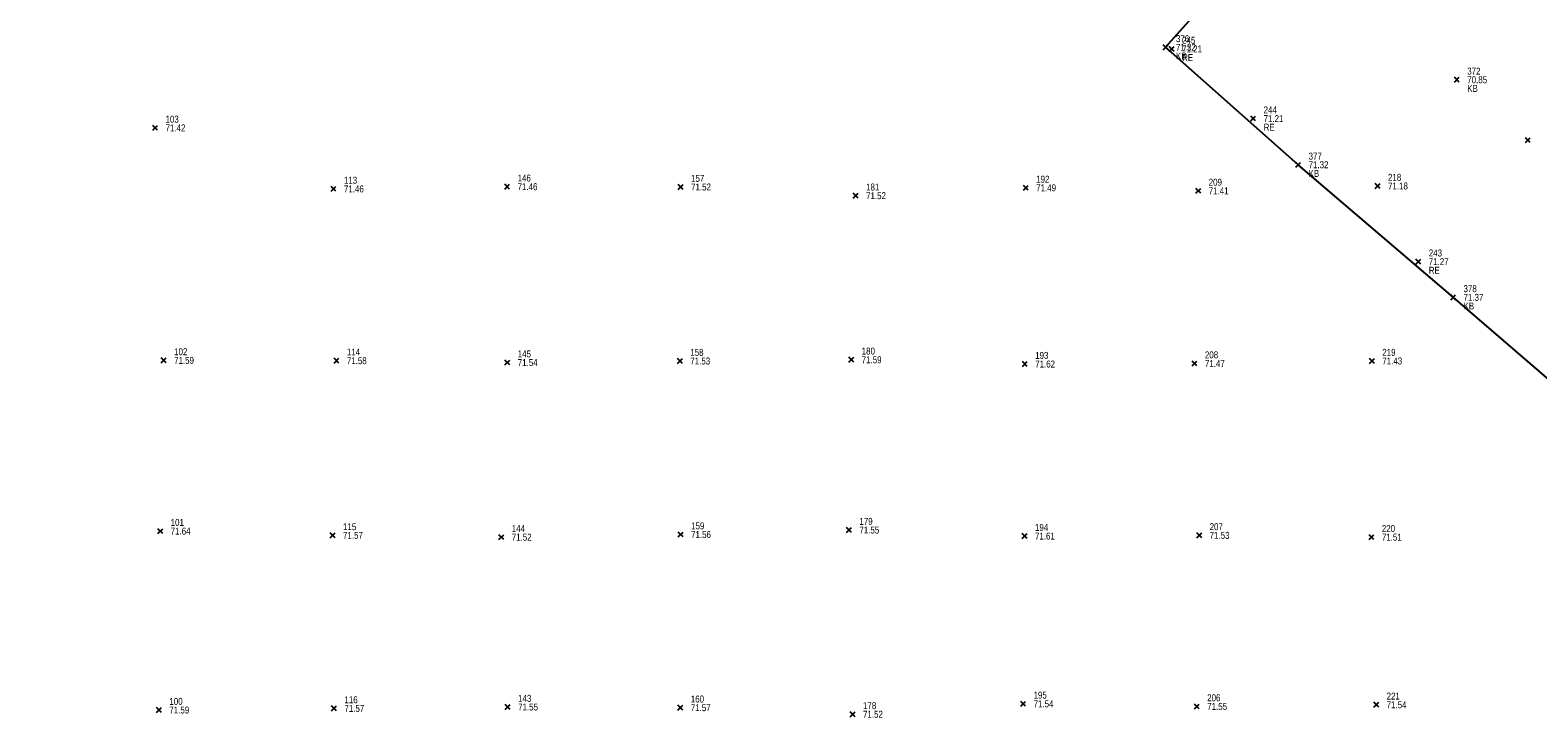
# Model space of a CAD drawing. Header units: feet. Extents: x 663429 to 663605, y 733160 to 733290.
# Tile 20 of 45: x 663476 to 663520, y 733230 to 733250. Entities that reach past the tile are written whole.
import ezdxf

# ---------------------------------------------------------------- set-up
doc = ezdxf.new("R2010")
doc.units = ezdxf.units.FT
doc.header["$MEASUREMENT"] = 0
doc.layers.get('0').update_dxf_attribs({"linetype": 'CONTINUOUS'})
for name, color, linetype in [('KERB', 7, 'CONTINUOUS'), ('PNTDESC', 3, 'CONTINUOUS'), ('PNTELEV', 5, 'CONTINUOUS'), ('PNTNO', 7, 'CONTINUOUS'), ('PNTS', 1, 'CONTINUOUS'), ('ROAD EDGE', 1, 'CONTINUOUS')]:
    doc.layers.add(name, color=color, linetype=linetype)
doc.styles.add('PTXT', font='ARIALN.TTF', dxfattribs={"width": 0.75})

# ---------------------------------------------------------------- blocks, each defined once
blk = doc.blocks.new('SPT10')
at = {"color": 0, "linetype": 'Continuous'}
for p, q in [((-0.35, -0.35), (0.35, 0.35)), ((0.35, -0.35), (-0.35, 0.35))]:
    blk.add_line(p, q, dxfattribs=at)
blk = doc.blocks.new('SRVPNO2')
at = {"layer": 'PNTDESC', "style": 'PTXT'}
blk.add_attdef('DESC2', (1.5, -1.75), '', height=1, dxfattribs=at)
at = {"layer": 'PNTNO', "style": 'PTXT'}
for tag in ['ELEV2', 'PT#']:
    blk.add_attdef(tag, (1.5, 0.75), '', height=1, dxfattribs=at)

msp = doc.modelspace()

# ---------------------------------------------------------------- linework, layer by layer
at = {"linetype": 'ByBlock'}
msp.add_polyline3d([(663521.239, 733238.477, 71.402), (663517.293, 733241.869, 71.372), (663512.82, 733245.698, 71.317), (663508.991, 733249.09, 71.318), (663510.59, 733250.884, 71.101), (663512.197, 733252.669, 70.943), (663511.401, 733253.263, 70.914), (663508.171, 733255.953, 70.973), (663506.526, 733257.204, 71.021), (663504.098, 733258.378, 71.031), (663501.728, 733258.958, 71.034), (663497.377, 733259.456, 70.968), (663493.028, 733259.538, 70.91), (663490.301, 733259.403, 70.874), (663489.331, 733259.281, 70.861), (663489.33, 733259.133, 70.859), (663489.73, 733256.66, 70.995), (663490.14, 733254.416, 71.191), (663485.122, 733253.372, 71.197), (663479.553, 733252.163, 71.132), (663473.944, 733250.902, 71.147)], dxfattribs=at)
at = {"layer": 'KERB'}
for p in [(663508.991, 733249.09, 71.318), (663517.401, 733248.154, 70.847), (663512.82, 733245.698, 71.317), (663517.293, 733241.869, 71.372)]:
    msp.add_point(p, dxfattribs=at)
at = {"layer": 'PNTS'}
for p in [(663479.815, 733246.764, 71.422), (663484.966, 733245.001, 71.458), (663489.981, 733245.065, 71.463), (663494.99, 733245.056, 71.517), (663500.043, 733244.805, 71.523), (663504.954, 733245.032, 71.494), (663509.936, 733244.944, 71.413), (663515.113, 733245.085, 71.183), (663480.063, 733240.048, 71.594), (663485.051, 733240.04, 71.575), (663489.985, 733239.985, 71.535), (663494.968, 733240.03, 71.531), (663499.916, 733240.067, 71.594), (663514.948, 733240.031, 71.429), (663504.925, 733239.942, 71.616), (663509.826, 733239.957, 71.473), (663479.964, 733235.117, 71.641), (663484.941, 733234.994, 71.573), (663489.812, 733234.943, 71.52), (663494.99, 733235.018, 71.561), (663499.85, 733235.148, 71.554), (663504.92, 733234.973, 71.612), (663509.963, 733234.994, 71.528), (663514.935, 733234.941, 71.505), (663484.981, 733229.996, 71.566), (663489.996, 733230.037, 71.549), (663494.982, 733230.017, 71.569), (663504.879, 733230.129, 71.539), (663509.892, 733230.053, 71.552), (663515.073, 733230.102, 71.537), (663479.926, 733229.949, 71.595), (663499.954, 733229.826, 71.523)]:
    msp.add_point(p, dxfattribs=at)
at = {"layer": 'ROAD EDGE'}
for p in [(663509.168, 733249.044, 71.207), (663511.521, 733247.033, 71.211), (663519.452, 733246.407, 70.871), (663516.29, 733242.9, 71.268)]:
    msp.add_point(p, dxfattribs=at)

# ---------------------------------------------------------------- block references
at = {"layer": 'KERB', "xscale": 0.2, "yscale": 0.2, "zscale": 0.2}
for p in [(663508.991, 733249.09, 71.318), (663517.401, 733248.154, 70.847), (663512.82, 733245.698, 71.317), (663517.293, 733241.869, 71.372)]:
    msp.add_blockref('SPT10', p, dxfattribs=at)
at = {"layer": 'KERB'}
ref = msp.add_blockref('SRVPNO2', (663508.991, 733249.09, 71.318), dxfattribs=dict(at, xscale=0.2, yscale=0.2, zscale=0.2))
ref.add_attrib('PT#', '376', (663509.291, 733249.24, 71.318), dxfattribs={"layer": 'PNTNO', "height": 0.2, "style": 'PTXT'})
ref.add_attrib('ELEV2', '71.32', (663509.291, 733248.99, 71.318), dxfattribs={"layer": 'PNTELEV', "height": 0.2, "style": 'PTXT'})
ref.add_attrib('DESC2', 'KB', (663509.291, 733248.74, 71.318), dxfattribs={"layer": 'PNTDESC', "height": 0.2, "style": 'PTXT'})
ref = msp.add_blockref('SRVPNO2', (663517.401, 733248.154, 70.847), dxfattribs=dict(at, xscale=0.2, yscale=0.2, zscale=0.2))
ref.add_attrib('PT#', '372', (663517.701, 733248.304, 70.847), dxfattribs={"layer": 'PNTNO', "height": 0.2, "style": 'PTXT'})
ref.add_attrib('ELEV2', '70.85', (663517.701, 733248.054, 70.847), dxfattribs={"layer": 'PNTELEV', "height": 0.2, "style": 'PTXT'})
ref.add_attrib('DESC2', 'KB', (663517.701, 733247.804, 70.847), dxfattribs={"layer": 'PNTDESC', "height": 0.2, "style": 'PTXT'})
ref = msp.add_blockref('SRVPNO2', (663512.82, 733245.698, 71.317), dxfattribs=dict(at, xscale=0.2, yscale=0.2, zscale=0.2))
ref.add_attrib('PT#', '377', (663513.12, 733245.848, 71.317), dxfattribs={"layer": 'PNTNO', "height": 0.2, "style": 'PTXT'})
ref.add_attrib('ELEV2', '71.32', (663513.12, 733245.598, 71.317), dxfattribs={"layer": 'PNTELEV', "height": 0.2, "style": 'PTXT'})
ref.add_attrib('DESC2', 'KB', (663513.12, 733245.348, 71.317), dxfattribs={"layer": 'PNTDESC', "height": 0.2, "style": 'PTXT'})
ref = msp.add_blockref('SRVPNO2', (663517.293, 733241.869, 71.372), dxfattribs=dict(at, xscale=0.2, yscale=0.2, zscale=0.2))
ref.add_attrib('PT#', '378', (663517.593, 733242.019, 71.372), dxfattribs={"layer": 'PNTNO', "height": 0.2, "style": 'PTXT'})
ref.add_attrib('ELEV2', '71.37', (663517.593, 733241.769, 71.372), dxfattribs={"layer": 'PNTELEV', "height": 0.2, "style": 'PTXT'})
ref.add_attrib('DESC2', 'KB', (663517.593, 733241.519, 71.372), dxfattribs={"layer": 'PNTDESC', "height": 0.2, "style": 'PTXT'})
at = {"layer": 'PNTS'}
ref = msp.add_blockref('SRVPNO2', (663479.815, 733246.764, 71.422), dxfattribs=dict(at, xscale=0.2, yscale=0.2, zscale=0.2))
ref.add_attrib('PT#', '103', (663480.115, 733246.914, 57.138), dxfattribs={"layer": 'PNTNO', "height": 0.2, "style": 'PTXT'})
ref.add_attrib('ELEV2', '71.42', (663480.115, 733246.664, 57.138), dxfattribs={"layer": 'PNTELEV', "height": 0.2, "style": 'PTXT'})
at = {"layer": 'PNTS', "xscale": 0.2, "yscale": 0.2, "zscale": 0.2}
for p in [(663479.815, 733246.764, 71.422), (663484.966, 733245.001, 71.458), (663489.981, 733245.065, 71.463), (663494.99, 733245.056, 71.517), (663500.043, 733244.805, 71.523), (663504.954, 733245.032, 71.494), (663509.936, 733244.944, 71.413), (663515.113, 733245.085, 71.183), (663480.063, 733240.048, 71.594), (663485.051, 733240.04, 71.575), (663489.985, 733239.985, 71.535), (663494.968, 733240.03, 71.531), (663499.916, 733240.067, 71.594), (663504.925, 733239.942, 71.616), (663509.826, 733239.957, 71.473), (663514.948, 733240.031, 71.429), (663479.964, 733235.117, 71.641), (663499.85, 733235.148, 71.554), (663484.941, 733234.994, 71.573), (663489.812, 733234.943, 71.52), (663494.99, 733235.018, 71.561), (663504.92, 733234.973, 71.612), (663509.963, 733234.994, 71.528), (663514.935, 733234.941, 71.505), (663479.926, 733229.949, 71.595), (663484.981, 733229.996, 71.566), (663489.996, 733230.037, 71.549), (663494.982, 733230.017, 71.569), (663504.879, 733230.129, 71.539), (663509.892, 733230.053, 71.552), (663515.073, 733230.102, 71.537), (663499.954, 733229.826, 71.523)]:
    msp.add_blockref('SPT10', p, dxfattribs=at)
at = {"layer": 'PNTS'}
ref = msp.add_blockref('SRVPNO2', (663484.966, 733245.001, 71.458), dxfattribs=dict(at, xscale=0.2, yscale=0.2, zscale=0.2))
ref.add_attrib('PT#', '113', (663485.266, 733245.151, 57.166), dxfattribs={"layer": 'PNTNO', "height": 0.2, "style": 'PTXT'})
ref.add_attrib('ELEV2', '71.46', (663485.266, 733244.901, 57.166), dxfattribs={"layer": 'PNTELEV', "height": 0.2, "style": 'PTXT'})
ref = msp.add_blockref('SRVPNO2', (663489.981, 733245.065, 71.463), dxfattribs=dict(at, xscale=0.2, yscale=0.2, zscale=0.2))
ref.add_attrib('PT#', '146', (663490.281, 733245.215, 57.171), dxfattribs={"layer": 'PNTNO', "height": 0.2, "style": 'PTXT'})
ref.add_attrib('ELEV2', '71.46', (663490.281, 733244.965, 57.171), dxfattribs={"layer": 'PNTELEV', "height": 0.2, "style": 'PTXT'})
ref = msp.add_blockref('SRVPNO2', (663494.99, 733245.056, 71.517), dxfattribs=dict(at, xscale=0.2, yscale=0.2, zscale=0.2))
ref.add_attrib('PT#', '157', (663495.29, 733245.206, 57.214), dxfattribs={"layer": 'PNTNO', "height": 0.2, "style": 'PTXT'})
ref.add_attrib('ELEV2', '71.52', (663495.29, 733244.956, 57.214), dxfattribs={"layer": 'PNTELEV', "height": 0.2, "style": 'PTXT'})
ref = msp.add_blockref('SRVPNO2', (663504.954, 733245.032, 71.494), dxfattribs=dict(at, xscale=0.2, yscale=0.2, zscale=0.2))
ref.add_attrib('PT#', '192', (663505.254, 733245.182, 57.195), dxfattribs={"layer": 'PNTNO', "height": 0.2, "style": 'PTXT'})
ref.add_attrib('ELEV2', '71.49', (663505.254, 733244.932, 57.195), dxfattribs={"layer": 'PNTELEV', "height": 0.2, "style": 'PTXT'})
ref = msp.add_blockref('SRVPNO2', (663509.936, 733244.944, 71.413), dxfattribs=dict(at, xscale=0.2, yscale=0.2, zscale=0.2))
ref.add_attrib('PT#', '209', (663510.236, 733245.094, 57.13), dxfattribs={"layer": 'PNTNO', "height": 0.2, "style": 'PTXT'})
ref.add_attrib('ELEV2', '71.41', (663510.236, 733244.844, 57.13), dxfattribs={"layer": 'PNTELEV', "height": 0.2, "style": 'PTXT'})
ref = msp.add_blockref('SRVPNO2', (663515.113, 733245.085, 71.183), dxfattribs=dict(at, xscale=0.2, yscale=0.2, zscale=0.2))
ref.add_attrib('PT#', '218', (663515.413, 733245.235, 56.946), dxfattribs={"layer": 'PNTNO', "height": 0.2, "style": 'PTXT'})
ref.add_attrib('ELEV2', '71.18', (663515.413, 733244.985, 56.946), dxfattribs={"layer": 'PNTELEV', "height": 0.2, "style": 'PTXT'})
ref = msp.add_blockref('SRVPNO2', (663500.043, 733244.805, 71.523), dxfattribs=dict(at, xscale=0.2, yscale=0.2, zscale=0.2))
ref.add_attrib('PT#', '181', (663500.343, 733244.955, 57.218), dxfattribs={"layer": 'PNTNO', "height": 0.2, "style": 'PTXT'})
ref.add_attrib('ELEV2', '71.52', (663500.343, 733244.705, 57.218), dxfattribs={"layer": 'PNTELEV', "height": 0.2, "style": 'PTXT'})
ref = msp.add_blockref('SRVPNO2', (663499.916, 733240.067, 71.594), dxfattribs=dict(at, xscale=0.2, yscale=0.2, zscale=0.2))
ref.add_attrib('PT#', '180', (663500.216, 733240.217, 57.275), dxfattribs={"layer": 'PNTNO', "height": 0.2, "style": 'PTXT'})
ref.add_attrib('ELEV2', '71.59', (663500.216, 733239.967, 57.275), dxfattribs={"layer": 'PNTELEV', "height": 0.2, "style": 'PTXT'})
ref = msp.add_blockref('SRVPNO2', (663480.063, 733240.048, 71.594), dxfattribs=dict(at, xscale=0.2, yscale=0.2, zscale=0.2))
ref.add_attrib('PT#', '102', (663480.363, 733240.198, 57.275), dxfattribs={"layer": 'PNTNO', "height": 0.2, "style": 'PTXT'})
ref.add_attrib('ELEV2', '71.59', (663480.363, 733239.948, 57.275), dxfattribs={"layer": 'PNTELEV', "height": 0.2, "style": 'PTXT'})
ref = msp.add_blockref('SRVPNO2', (663485.051, 733240.04, 71.575), dxfattribs=dict(at, xscale=0.2, yscale=0.2, zscale=0.2))
ref.add_attrib('PT#', '114', (663485.351, 733240.19, 57.26), dxfattribs={"layer": 'PNTNO', "height": 0.2, "style": 'PTXT'})
ref.add_attrib('ELEV2', '71.58', (663485.351, 733239.94, 57.26), dxfattribs={"layer": 'PNTELEV', "height": 0.2, "style": 'PTXT'})
ref = msp.add_blockref('SRVPNO2', (663489.985, 733239.985, 71.535), dxfattribs=dict(at, xscale=0.2, yscale=0.2, zscale=0.2))
ref.add_attrib('PT#', '145', (663490.285, 733240.135, 57.228), dxfattribs={"layer": 'PNTNO', "height": 0.2, "style": 'PTXT'})
ref.add_attrib('ELEV2', '71.54', (663490.285, 733239.885, 57.228), dxfattribs={"layer": 'PNTELEV', "height": 0.2, "style": 'PTXT'})
ref = msp.add_blockref('SRVPNO2', (663494.968, 733240.03, 71.531), dxfattribs=dict(at, xscale=0.2, yscale=0.2, zscale=0.2))
ref.add_attrib('PT#', '158', (663495.268, 733240.18, 57.224), dxfattribs={"layer": 'PNTNO', "height": 0.2, "style": 'PTXT'})
ref.add_attrib('ELEV2', '71.53', (663495.268, 733239.93, 57.224), dxfattribs={"layer": 'PNTELEV', "height": 0.2, "style": 'PTXT'})
ref = msp.add_blockref('SRVPNO2', (663504.925, 733239.942, 71.616), dxfattribs=dict(at, xscale=0.2, yscale=0.2, zscale=0.2))
ref.add_attrib('PT#', '193', (663505.225, 733240.092, 57.293), dxfattribs={"layer": 'PNTNO', "height": 0.2, "style": 'PTXT'})
ref.add_attrib('ELEV2', '71.62', (663505.225, 733239.842, 57.293), dxfattribs={"layer": 'PNTELEV', "height": 0.2, "style": 'PTXT'})
ref = msp.add_blockref('SRVPNO2', (663509.826, 733239.957, 71.473), dxfattribs=dict(at, xscale=0.2, yscale=0.2, zscale=0.2))
ref.add_attrib('PT#', '208', (663510.126, 733240.107, 57.179), dxfattribs={"layer": 'PNTNO', "height": 0.2, "style": 'PTXT'})
ref.add_attrib('ELEV2', '71.47', (663510.126, 733239.857, 57.179), dxfattribs={"layer": 'PNTELEV', "height": 0.2, "style": 'PTXT'})
ref = msp.add_blockref('SRVPNO2', (663514.948, 733240.031, 71.429), dxfattribs=dict(at, xscale=0.2, yscale=0.2, zscale=0.2))
ref.add_attrib('PT#', '219', (663515.248, 733240.181, 57.143), dxfattribs={"layer": 'PNTNO', "height": 0.2, "style": 'PTXT'})
ref.add_attrib('ELEV2', '71.43', (663515.248, 733239.931, 57.143), dxfattribs={"layer": 'PNTELEV', "height": 0.2, "style": 'PTXT'})
ref = msp.add_blockref('SRVPNO2', (663479.964, 733235.117, 71.641), dxfattribs=dict(at, xscale=0.2, yscale=0.2, zscale=0.2))
ref.add_attrib('PT#', '101', (663480.264, 733235.267, 57.313), dxfattribs={"layer": 'PNTNO', "height": 0.2, "style": 'PTXT'})
ref.add_attrib('ELEV2', '71.64', (663480.264, 733235.017, 57.313), dxfattribs={"layer": 'PNTELEV', "height": 0.2, "style": 'PTXT'})
ref = msp.add_blockref('SRVPNO2', (663484.941, 733234.994, 71.573), dxfattribs=dict(at, xscale=0.2, yscale=0.2, zscale=0.2))
ref.add_attrib('PT#', '115', (663485.241, 733235.144, 57.258), dxfattribs={"layer": 'PNTNO', "height": 0.2, "style": 'PTXT'})
ref.add_attrib('ELEV2', '71.57', (663485.241, 733234.894, 57.258), dxfattribs={"layer": 'PNTELEV', "height": 0.2, "style": 'PTXT'})
ref = msp.add_blockref('SRVPNO2', (663489.812, 733234.943, 71.52), dxfattribs=dict(at, xscale=0.2, yscale=0.2, zscale=0.2))
ref.add_attrib('PT#', '144', (663490.112, 733235.093, 57.216), dxfattribs={"layer": 'PNTNO', "height": 0.2, "style": 'PTXT'})
ref.add_attrib('ELEV2', '71.52', (663490.112, 733234.843, 57.216), dxfattribs={"layer": 'PNTELEV', "height": 0.2, "style": 'PTXT'})
ref = msp.add_blockref('SRVPNO2', (663494.99, 733235.018, 71.561), dxfattribs=dict(at, xscale=0.2, yscale=0.2, zscale=0.2))
ref.add_attrib('PT#', '159', (663495.29, 733235.168, 57.249), dxfattribs={"layer": 'PNTNO', "height": 0.2, "style": 'PTXT'})
ref.add_attrib('ELEV2', '71.56', (663495.29, 733234.918, 57.249), dxfattribs={"layer": 'PNTELEV', "height": 0.2, "style": 'PTXT'})
ref = msp.add_blockref('SRVPNO2', (663499.85, 733235.148, 71.554), dxfattribs=dict(at, xscale=0.2, yscale=0.2, zscale=0.2))
ref.add_attrib('PT#', '179', (663500.15, 733235.298, 57.243), dxfattribs={"layer": 'PNTNO', "height": 0.2, "style": 'PTXT'})
ref.add_attrib('ELEV2', '71.55', (663500.15, 733235.048, 57.243), dxfattribs={"layer": 'PNTELEV', "height": 0.2, "style": 'PTXT'})
ref = msp.add_blockref('SRVPNO2', (663504.92, 733234.973, 71.612), dxfattribs=dict(at, xscale=0.2, yscale=0.2, zscale=0.2))
ref.add_attrib('PT#', '194', (663505.22, 733235.123, 57.29), dxfattribs={"layer": 'PNTNO', "height": 0.2, "style": 'PTXT'})
ref.add_attrib('ELEV2', '71.61', (663505.22, 733234.873, 57.29), dxfattribs={"layer": 'PNTELEV', "height": 0.2, "style": 'PTXT'})
ref = msp.add_blockref('SRVPNO2', (663509.963, 733234.994, 71.528), dxfattribs=dict(at, xscale=0.2, yscale=0.2, zscale=0.2))
ref.add_attrib('PT#', '207', (663510.263, 733235.144, 57.222), dxfattribs={"layer": 'PNTNO', "height": 0.2, "style": 'PTXT'})
ref.add_attrib('ELEV2', '71.53', (663510.263, 733234.894, 57.222), dxfattribs={"layer": 'PNTELEV', "height": 0.2, "style": 'PTXT'})
ref = msp.add_blockref('SRVPNO2', (663514.935, 733234.941, 71.505), dxfattribs=dict(at, xscale=0.2, yscale=0.2, zscale=0.2))
ref.add_attrib('PT#', '220', (663515.235, 733235.091, 57.204), dxfattribs={"layer": 'PNTNO', "height": 0.2, "style": 'PTXT'})
ref.add_attrib('ELEV2', '71.51', (663515.235, 733234.841, 57.204), dxfattribs={"layer": 'PNTELEV', "height": 0.2, "style": 'PTXT'})
ref = msp.add_blockref('SRVPNO2', (663504.879, 733230.129, 71.539), dxfattribs=dict(at, xscale=0.2, yscale=0.2, zscale=0.2))
ref.add_attrib('PT#', '195', (663505.179, 733230.279, 57.231), dxfattribs={"layer": 'PNTNO', "height": 0.2, "style": 'PTXT'})
ref.add_attrib('ELEV2', '71.54', (663505.179, 733230.029, 57.231), dxfattribs={"layer": 'PNTELEV', "height": 0.2, "style": 'PTXT'})
ref = msp.add_blockref('SRVPNO2', (663509.892, 733230.053, 71.552), dxfattribs=dict(at, xscale=0.2, yscale=0.2, zscale=0.2))
ref.add_attrib('PT#', '206', (663510.192, 733230.203, 57.242), dxfattribs={"layer": 'PNTNO', "height": 0.2, "style": 'PTXT'})
ref.add_attrib('ELEV2', '71.55', (663510.192, 733229.953, 57.242), dxfattribs={"layer": 'PNTELEV', "height": 0.2, "style": 'PTXT'})
ref = msp.add_blockref('SRVPNO2', (663515.073, 733230.102, 71.537), dxfattribs=dict(at, xscale=0.2, yscale=0.2, zscale=0.2))
ref.add_attrib('PT#', '221', (663515.373, 733230.252, 57.229), dxfattribs={"layer": 'PNTNO', "height": 0.2, "style": 'PTXT'})
ref.add_attrib('ELEV2', '71.54', (663515.373, 733230.002, 57.229), dxfattribs={"layer": 'PNTELEV', "height": 0.2, "style": 'PTXT'})
ref = msp.add_blockref('SRVPNO2', (663479.926, 733229.949, 71.595), dxfattribs=dict(at, xscale=0.2, yscale=0.2, zscale=0.2))
ref.add_attrib('PT#', '100', (663480.226, 733230.099, 57.276), dxfattribs={"layer": 'PNTNO', "height": 0.2, "style": 'PTXT'})
ref.add_attrib('ELEV2', '71.59', (663480.226, 733229.849, 57.276), dxfattribs={"layer": 'PNTELEV', "height": 0.2, "style": 'PTXT'})
ref = msp.add_blockref('SRVPNO2', (663484.981, 733229.996, 71.566), dxfattribs=dict(at, xscale=0.2, yscale=0.2, zscale=0.2))
ref.add_attrib('PT#', '116', (663485.281, 733230.146, 57.253), dxfattribs={"layer": 'PNTNO', "height": 0.2, "style": 'PTXT'})
ref.add_attrib('ELEV2', '71.57', (663485.281, 733229.896, 57.253), dxfattribs={"layer": 'PNTELEV', "height": 0.2, "style": 'PTXT'})
ref = msp.add_blockref('SRVPNO2', (663489.996, 733230.037, 71.549), dxfattribs=dict(at, xscale=0.2, yscale=0.2, zscale=0.2))
ref.add_attrib('PT#', '143', (663490.296, 733230.187, 57.24), dxfattribs={"layer": 'PNTNO', "height": 0.2, "style": 'PTXT'})
ref.add_attrib('ELEV2', '71.55', (663490.296, 733229.937, 57.24), dxfattribs={"layer": 'PNTELEV', "height": 0.2, "style": 'PTXT'})
ref = msp.add_blockref('SRVPNO2', (663494.982, 733230.017, 71.569), dxfattribs=dict(at, xscale=0.2, yscale=0.2, zscale=0.2))
ref.add_attrib('PT#', '160', (663495.282, 733230.167, 57.255), dxfattribs={"layer": 'PNTNO', "height": 0.2, "style": 'PTXT'})
ref.add_attrib('ELEV2', '71.57', (663495.282, 733229.917, 57.255), dxfattribs={"layer": 'PNTELEV', "height": 0.2, "style": 'PTXT'})
ref = msp.add_blockref('SRVPNO2', (663499.954, 733229.826, 71.523), dxfattribs=dict(at, xscale=0.2, yscale=0.2, zscale=0.2))
ref.add_attrib('PT#', '178', (663500.254, 733229.976, 57.218), dxfattribs={"layer": 'PNTNO', "height": 0.2, "style": 'PTXT'})
ref.add_attrib('ELEV2', '71.52', (663500.254, 733229.726, 57.218), dxfattribs={"layer": 'PNTELEV', "height": 0.2, "style": 'PTXT'})
at = {"layer": 'ROAD EDGE', "xscale": 0.2, "yscale": 0.2, "zscale": 0.2}
for p in [(663509.168, 733249.044, 71.207), (663511.521, 733247.033, 71.211), (663519.452, 733246.407, 70.871), (663516.29, 733242.9, 71.268)]:
    msp.add_blockref('SPT10', p, dxfattribs=at)
at = {"layer": 'ROAD EDGE'}
ref = msp.add_blockref('SRVPNO2', (663509.168, 733249.044, 71.207), dxfattribs=dict(at, xscale=0.2, yscale=0.2, zscale=0.2))
ref.add_attrib('PT#', '245', (663509.468, 733249.194, 71.207), dxfattribs={"layer": 'PNTNO', "height": 0.2, "style": 'PTXT'})
ref.add_attrib('ELEV2', '71.21', (663509.468, 733248.944, 71.207), dxfattribs={"layer": 'PNTELEV', "height": 0.2, "style": 'PTXT'})
ref.add_attrib('DESC2', 'RE', (663509.468, 733248.694, 71.207), dxfattribs={"layer": 'PNTDESC', "height": 0.2, "style": 'PTXT'})
ref = msp.add_blockref('SRVPNO2', (663511.521, 733247.033, 71.211), dxfattribs=dict(at, xscale=0.2, yscale=0.2, zscale=0.2))
ref.add_attrib('PT#', '244', (663511.821, 733247.183, 71.211), dxfattribs={"layer": 'PNTNO', "height": 0.2, "style": 'PTXT'})
ref.add_attrib('ELEV2', '71.21', (663511.821, 733246.933, 71.211), dxfattribs={"layer": 'PNTELEV', "height": 0.2, "style": 'PTXT'})
ref.add_attrib('DESC2', 'RE', (663511.821, 733246.683, 71.211), dxfattribs={"layer": 'PNTDESC', "height": 0.2, "style": 'PTXT'})
ref = msp.add_blockref('SRVPNO2', (663516.29, 733242.9, 71.268), dxfattribs=dict(at, xscale=0.2, yscale=0.2, zscale=0.2))
ref.add_attrib('PT#', '243', (663516.59, 733243.05, 71.268), dxfattribs={"layer": 'PNTNO', "height": 0.2, "style": 'PTXT'})
ref.add_attrib('ELEV2', '71.27', (663516.59, 733242.8, 71.268), dxfattribs={"layer": 'PNTELEV', "height": 0.2, "style": 'PTXT'})
ref.add_attrib('DESC2', 'RE', (663516.59, 733242.55, 71.268), dxfattribs={"layer": 'PNTDESC', "height": 0.2, "style": 'PTXT'})

doc.saveas('drawing.dxf')
